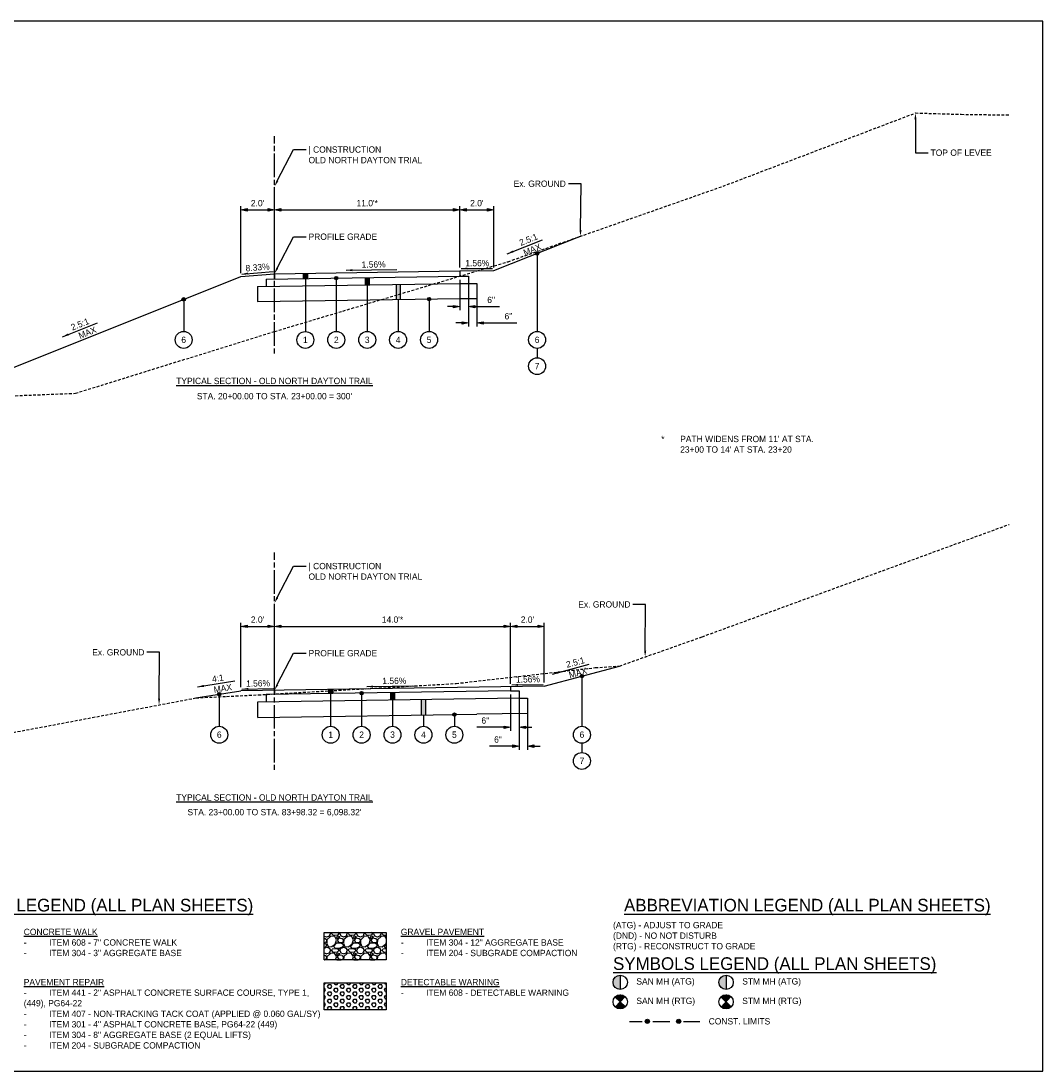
# Model space of a CAD drawing. Header units: feet. Extents: x 19045 to 19260, y 13883 to 14091.
# Tile 8 of 9: x 19076 to 19136, y 14029 to 14091. Entities that reach past the tile are written whole.
import ezdxf
from ezdxf import colors
from ezdxf.entities.mleader import LeaderData, LeaderLine
from ezdxf.enums import TextEntityAlignment as Align
from ezdxf.math import Vec2, Vec3

# ---------------------------------------------------------------- set-up
doc = ezdxf.new("R2010")
doc.units = ezdxf.units.FT
doc.header["$MEASUREMENT"] = 0
for name, pattern in [('CL', [2, 0.3, -0.15, 1.4, -0.15]), ('cl5', [25, 1.25, -1.25, 20, -1.25, 1.25]), ('constlimit', [0]), ('OhDOT_USTN3', [0.22, 0.165, -0.055]), ('san', [0])]:
    doc.linetypes.add(name, pattern=pattern)
for name, color, linetype in [('CM_P_Sidewalk', 254, 'Continuous'), ('DR_P_Cells', 151, 'Continuous'), ('PV_P_Text', 10, 'Continuous'), ('PV_X_EOP', 7, 'OhDOT_USTN3'), ('RW_P_Const_Limits', 120, 'constlimit'), ('RW_X_CL_5', 6, 'cl5'), ('RW_X_Right_of_Way', 7, 'ROWEX-COEC'), ('SC_Shading2', 9, 'Continuous'), ('UT_P_Sanitary', 95, 'san')]:
    doc.layers.add(name, color=color, linetype=linetype)
doc.styles.add('Slanted-Normal', font='font31.shx', dxfattribs={"height": 0.125})
doc.styles.get("Standard").update_dxf_attribs({"font": 'font31.shx'})
doc.styles.add('Straight-Normal', font='font30.shx', dxfattribs={"height": 0.14})
doc.linetypes.add('ROWEX-COEC', pattern='A,0.75,-0.05,["Ex R/W",Straight-Normal,S=1,R=0,X=0,Y=-0.06],-0.7,0.75,-0.3,0.75,-0.3,0.75,-0.3,0.75,-0.3', length=5.7)
doc.dimstyles.new('Dec-1  Slanted', dxfattribs={"dimtxt": 0.125, "dimasz": 0.125, "dimexe": 0.07, "dimexo": 0.07, "dimgap": 0.07, "dimtad": 1, "dimdec": 1, "dimzin": 3, "dimdsep": 46, "dimtxsty": 'Slanted-Normal', "dimblk": 'Dim1', "dimcen": 0, "dimclrd": 95, "dimclre": 95, "dimclrt": 7, "dimadec": 1, "dimazin": 3, "dimtfac": 1, "dimtdec": 1, "dimtix": 1, "dimtofl": 0, "dimtmove": 1, "dimatfit": 3, "dimldrblk": 'Dim1', "dimfxl": 1, "dimtolj": 1, "dimtzin": 0, "dimlwd": -1, "dimlwe": -1, "dimarcsym": 0})

# ---------------------------------------------------------------- blocks, each defined once
blk = doc.blocks.new('Dim1')
h = blk.add_hatch(color=4)
h.dxf.hatch_style = 1
h.paths.add_polyline_path([(0, 0), (-1, -0.2), (-1, 0.2)])
at = {"color": 4}
blk.add_lwpolyline([(0, 0), (-1, -0.2), (-1, 0.2), (0, 0)], dxfattribs=at)
blk = doc.blocks.new('*D925')
at = {"layer": 'Defpoints', "color": 0, "transparency": 16777216}
for p in [(19090.692, 14079.914), (19101.692, 14079.914), (19101.692, 14076.292)]:
    blk.add_point(p, dxfattribs=at)
at = {"layer": 'PV_P_Text', "color": 95, "linetype": 'Continuous', "transparency": 16777216}
for p, q in [((19091.067, 14079.914), (19101.317, 14079.914)), ((19101.692, 14076.502), (19101.692, 14080.124))]:
    blk.add_line(p, q, dxfattribs=at)
at = {"layer": 'PV_P_Text', "color": 95, "transparency": 16777216, "xscale": 0.375, "yscale": 0.375, "zscale": 0.375, "rotation": 180}
blk.add_blockref('Dim1', (19090.692, 14079.914), dxfattribs=at)
at = {"layer": 'PV_P_Text', "color": 95, "transparency": 16777216, "xscale": 0.375, "yscale": 0.375, "zscale": 0.375}
blk.add_blockref('Dim1', (19101.692, 14079.914), dxfattribs=at)
at = {"layer": 'PV_P_Text', "color": 7, "transparency": 16777216, "insert": (19096.192, 14080.311), "char_height": 0.375, "attachment_point": 5, "style": 'Slanted-Normal'}
blk.add_mtext("\\A1;11.0'*", dxfattribs=at)
blk = doc.blocks.new('*D926')
at = {"layer": 'Defpoints', "color": 0, "transparency": 16777216}
for p in [(19101.692, 14079.914), (19103.692, 14079.914), (19103.692, 14076.292)]:
    blk.add_point(p, dxfattribs=at)
at = {"layer": 'PV_P_Text', "color": 95, "linetype": 'Continuous', "transparency": 16777216}
for p, q in [((19102.067, 14079.914), (19103.317, 14079.914)), ((19103.692, 14076.502), (19103.692, 14080.124))]:
    blk.add_line(p, q, dxfattribs=at)
at = {"layer": 'PV_P_Text', "color": 95, "transparency": 16777216, "xscale": 0.375, "yscale": 0.375, "zscale": 0.375, "rotation": 180}
blk.add_blockref('Dim1', (19101.692, 14079.914), dxfattribs=at)
at = {"layer": 'PV_P_Text', "color": 95, "transparency": 16777216, "xscale": 0.375, "yscale": 0.375, "zscale": 0.375}
blk.add_blockref('Dim1', (19103.692, 14079.914), dxfattribs=at)
at = {"layer": 'PV_P_Text', "color": 7, "transparency": 16777216, "insert": (19102.692, 14080.311), "char_height": 0.375, "attachment_point": 5, "style": 'Slanted-Normal'}
blk.add_mtext("\\A1;2.0'", dxfattribs=at)
blk = doc.blocks.new('*D927')
at = {"layer": 'Defpoints', "color": 0, "transparency": 16777216}
for p in [(19090.692, 14079.914), (19090.692, 14076.127), (19088.692, 14075.96)]:
    blk.add_point(p, dxfattribs=at)
at = {"layer": 'PV_P_Text', "color": 95, "linetype": 'Continuous', "transparency": 16777216}
for p, q in [((19088.692, 14076.17), (19088.692, 14080.124)), ((19089.067, 14079.914), (19090.317, 14079.914)), ((19090.692, 14076.337), (19090.692, 14080.124))]:
    blk.add_line(p, q, dxfattribs=at)
at = {"layer": 'PV_P_Text', "color": 95, "transparency": 16777216, "xscale": 0.375, "yscale": 0.375, "zscale": 0.375, "rotation": 180}
blk.add_blockref('Dim1', (19088.692, 14079.914), dxfattribs=at)
at = {"layer": 'PV_P_Text', "color": 95, "transparency": 16777216, "xscale": 0.375, "yscale": 0.375, "zscale": 0.375}
blk.add_blockref('Dim1', (19090.692, 14079.914), dxfattribs=at)
at = {"layer": 'PV_P_Text', "color": 7, "transparency": 16777216, "insert": (19089.692, 14080.311), "char_height": 0.375, "attachment_point": 5, "style": 'Slanted-Normal'}
blk.add_mtext("\\A1;2.0'", dxfattribs=at)
blk = doc.blocks.new('*D929')
at = {"layer": 'Defpoints', "color": 0, "transparency": 16777216}
for p in [(19090.692, 14055.22), (19104.692, 14055.22), (19104.692, 14051.598)]:
    blk.add_point(p, dxfattribs=at)
at = {"layer": 'PV_P_Text', "color": 95, "linetype": 'Continuous', "transparency": 16777216}
for p, q in [((19104.692, 14051.808), (19104.692, 14055.43)), ((19091.067, 14055.22), (19104.317, 14055.22))]:
    blk.add_line(p, q, dxfattribs=at)
at = {"layer": 'PV_P_Text', "color": 95, "transparency": 16777216, "xscale": 0.375, "yscale": 0.375, "zscale": 0.375, "rotation": 180}
blk.add_blockref('Dim1', (19090.692, 14055.22), dxfattribs=at)
at = {"layer": 'PV_P_Text', "color": 95, "transparency": 16777216, "xscale": 0.375, "yscale": 0.375, "zscale": 0.375}
blk.add_blockref('Dim1', (19104.692, 14055.22), dxfattribs=at)
at = {"layer": 'PV_P_Text', "color": 7, "transparency": 16777216, "insert": (19097.692, 14055.618), "char_height": 0.375, "attachment_point": 5, "style": 'Slanted-Normal'}
blk.add_mtext("\\A1;14.0'*", dxfattribs=at)
blk = doc.blocks.new('*D930')
at = {"layer": 'Defpoints', "color": 0, "transparency": 16777216}
for p in [(19104.692, 14055.22), (19106.692, 14055.22), (19106.692, 14051.673)]:
    blk.add_point(p, dxfattribs=at)
at = {"layer": 'PV_P_Text', "color": 95, "linetype": 'Continuous', "transparency": 16777216}
for p, q in [((19106.692, 14051.883), (19106.692, 14055.43)), ((19105.067, 14055.22), (19106.317, 14055.22))]:
    blk.add_line(p, q, dxfattribs=at)
at = {"layer": 'PV_P_Text', "color": 95, "transparency": 16777216, "xscale": 0.375, "yscale": 0.375, "zscale": 0.375, "rotation": 180}
blk.add_blockref('Dim1', (19104.692, 14055.22), dxfattribs=at)
at = {"layer": 'PV_P_Text', "color": 95, "transparency": 16777216, "xscale": 0.375, "yscale": 0.375, "zscale": 0.375}
blk.add_blockref('Dim1', (19106.692, 14055.22), dxfattribs=at)
at = {"layer": 'PV_P_Text', "color": 7, "transparency": 16777216, "insert": (19105.692, 14055.618), "char_height": 0.375, "attachment_point": 5, "style": 'Slanted-Normal'}
blk.add_mtext("\\A1;2.0'", dxfattribs=at)
blk = doc.blocks.new('*D931')
at = {"layer": 'Defpoints', "color": 0, "transparency": 16777216}
for p in [(19090.692, 14055.22), (19088.692, 14051.403), (19090.692, 14051.433)]:
    blk.add_point(p, dxfattribs=at)
at = {"layer": 'PV_P_Text', "color": 95, "linetype": 'Continuous', "transparency": 16777216}
for p, q in [((19088.692, 14051.613), (19088.692, 14055.43)), ((19090.692, 14051.643), (19090.692, 14055.43)), ((19089.067, 14055.22), (19090.317, 14055.22))]:
    blk.add_line(p, q, dxfattribs=at)
at = {"layer": 'PV_P_Text', "color": 95, "transparency": 16777216, "xscale": 0.375, "yscale": 0.375, "zscale": 0.375, "rotation": 180}
blk.add_blockref('Dim1', (19088.692, 14055.22), dxfattribs=at)
at = {"layer": 'PV_P_Text', "color": 95, "transparency": 16777216, "xscale": 0.375, "yscale": 0.375, "zscale": 0.375}
blk.add_blockref('Dim1', (19090.692, 14055.22), dxfattribs=at)
at = {"layer": 'PV_P_Text', "color": 7, "transparency": 16777216, "insert": (19089.692, 14055.618), "char_height": 0.375, "attachment_point": 5, "style": 'Slanted-Normal'}
blk.add_mtext("\\A1;2.0'", dxfattribs=at)
blk = doc.blocks.new('*D933')
at = {"layer": 'Defpoints', "color": 0, "transparency": 16777216}
for p in [(19104.692, 14051.393), (19105.192, 14051.401), (19105.192, 14049.237)]:
    blk.add_point(p, dxfattribs=at)
at = {"layer": 'PV_P_Text', "color": 95, "linetype": 'Continuous', "transparency": 16777216}
for p, q in [((19104.692, 14051.183), (19104.692, 14049.027)), ((19105.192, 14051.191), (19105.192, 14049.027)), ((19104.317, 14049.237), (19102.695, 14049.237)), ((19105.567, 14049.237), (19105.942, 14049.237))]:
    blk.add_line(p, q, dxfattribs=at)
at = {"layer": 'PV_P_Text', "color": 95, "transparency": 16777216, "xscale": 0.375, "yscale": 0.375, "zscale": 0.375}
blk.add_blockref('Dim1', (19104.692, 14049.237), dxfattribs=at)
at = {"layer": 'PV_P_Text', "color": 95, "transparency": 16777216, "xscale": 0.375, "yscale": 0.375, "zscale": 0.375, "rotation": 180}
blk.add_blockref('Dim1', (19105.192, 14049.237), dxfattribs=at)
at = {"layer": 'PV_P_Text', "color": 7, "transparency": 16777216, "insert": (19103.192, 14049.635), "char_height": 0.375, "attachment_point": 5, "style": 'Slanted-Normal'}
blk.add_mtext('\\A1;6"', dxfattribs=at)
blk = doc.blocks.new('*D932')
at = {"layer": 'Defpoints', "color": 0, "transparency": 16777216}
for p in [(19105.192, 14050.505), (19105.692, 14050.513), (19105.692, 14048.113)]:
    blk.add_point(p, dxfattribs=at)
at = {"layer": 'PV_P_Text', "color": 95, "linetype": 'Continuous', "transparency": 16777216}
for p, q in [((19105.192, 14050.295), (19105.192, 14047.903)), ((19105.692, 14050.303), (19105.692, 14047.903)), ((19104.817, 14048.113), (19103.448, 14048.113)), ((19106.067, 14048.113), (19106.442, 14048.113))]:
    blk.add_line(p, q, dxfattribs=at)
at = {"layer": 'PV_P_Text', "color": 95, "transparency": 16777216, "xscale": 0.375, "yscale": 0.375, "zscale": 0.375}
blk.add_blockref('Dim1', (19105.192, 14048.113), dxfattribs=at)
at = {"layer": 'PV_P_Text', "color": 95, "transparency": 16777216, "xscale": 0.375, "yscale": 0.375, "zscale": 0.375, "rotation": 180}
blk.add_blockref('Dim1', (19105.692, 14048.113), dxfattribs=at)
at = {"layer": 'PV_P_Text', "color": 7, "transparency": 16777216, "insert": (19103.945, 14048.51), "char_height": 0.375, "attachment_point": 5, "style": 'Slanted-Normal'}
blk.add_mtext('\\A1;6"', dxfattribs=at)
blk = doc.blocks.new('*D935')
at = {"layer": 'Defpoints', "color": 0, "transparency": 16777216}
for p in [(19101.692, 14075.98), (19102.192, 14075.987), (19102.192, 14074.176)]:
    blk.add_point(p, dxfattribs=at)
at = {"layer": 'PV_P_Text', "color": 95, "linetype": 'Continuous', "transparency": 16777216}
for p, q in [((19101.692, 14075.77), (19101.692, 14073.966)), ((19102.192, 14075.777), (19102.192, 14073.966)), ((19101.317, 14074.176), (19100.942, 14074.176)), ((19102.567, 14074.176), (19104.034, 14074.176))]:
    blk.add_line(p, q, dxfattribs=at)
at = {"layer": 'PV_P_Text', "color": 95, "transparency": 16777216, "xscale": 0.375, "yscale": 0.375, "zscale": 0.375}
blk.add_blockref('Dim1', (19101.692, 14074.176), dxfattribs=at)
at = {"layer": 'PV_P_Text', "color": 95, "transparency": 16777216, "xscale": 0.375, "yscale": 0.375, "zscale": 0.375, "rotation": 180}
blk.add_blockref('Dim1', (19102.192, 14074.176), dxfattribs=at)
at = {"layer": 'PV_P_Text', "color": 7, "transparency": 16777216, "insert": (19103.537, 14074.573), "char_height": 0.375, "attachment_point": 5, "style": 'Slanted-Normal'}
blk.add_mtext('\\A1;6"', dxfattribs=at)
blk = doc.blocks.new('*D934')
at = {"layer": 'Defpoints', "color": 0, "transparency": 16777216}
for p in [(19102.192, 14075.54), (19102.692, 14075.147), (19102.692, 14073.208)]:
    blk.add_point(p, dxfattribs=at)
at = {"layer": 'PV_P_Text', "color": 95, "linetype": 'Continuous', "transparency": 16777216}
for p, q in [((19102.192, 14075.33), (19102.192, 14072.998)), ((19102.692, 14074.937), (19102.692, 14072.998)), ((19101.817, 14073.208), (19101.442, 14073.208)), ((19103.067, 14073.208), (19105.059, 14073.208))]:
    blk.add_line(p, q, dxfattribs=at)
at = {"layer": 'PV_P_Text', "color": 95, "transparency": 16777216, "xscale": 0.375, "yscale": 0.375, "zscale": 0.375}
blk.add_blockref('Dim1', (19102.192, 14073.208), dxfattribs=at)
at = {"layer": 'PV_P_Text', "color": 95, "transparency": 16777216, "xscale": 0.375, "yscale": 0.375, "zscale": 0.375, "rotation": 180}
blk.add_blockref('Dim1', (19102.692, 14073.208), dxfattribs=at)
at = {"layer": 'PV_P_Text', "color": 7, "transparency": 16777216, "insert": (19104.562, 14073.606), "char_height": 0.375, "attachment_point": 5, "style": 'Slanted-Normal'}
blk.add_mtext('\\A1;6"', dxfattribs=at)

msp = doc.modelspace()

# ---------------------------------------------------------------- hatches: boundary and pattern name
at = {"layer": 'DR_P_Cells'}
h = msp.add_hatch(color=1, dxfattribs=at)
h.dxf.hatch_style = 1
h.paths.add_polyline_path([(19117.468, 14034.543, 0.414214), (19117.043, 14034.118, 0.414214), (19117.468, 14033.694)])
h = msp.add_hatch(color=1, dxfattribs=at)
h.dxf.hatch_style = 1
edge = h.paths.add_edge_path()
edge.add_arc((19117.468, 14032.961), 0.424, 47.03313, 137.03313)
edge.add_line((19117.157, 14033.25), (19117.468, 14032.961))
edge.add_line((19117.468, 14032.961), (19117.757, 14033.272))
h = msp.add_hatch(color=1, dxfattribs=at)
h.dxf.hatch_style = 1
edge = h.paths.add_edge_path()
edge.add_line((19117.778, 14032.672), (19117.468, 14032.961))
edge.add_line((19117.468, 14032.961), (19117.178, 14032.651))
edge.add_arc((19117.468, 14032.961), 0.424, 227.03313, 317.03313)
at = {"layer": 'PV_P_Text'}
h = msp.add_hatch(color=256, dxfattribs=at)
h.dxf.hatch_style = 1
edge = h.paths.add_edge_path()
edge.add_arc((19112.799, 14031.804), 0.125, 0, 360)
h = msp.add_hatch(color=256, dxfattribs=at)
h.dxf.hatch_style = 1
edge = h.paths.add_edge_path()
edge.add_arc((19114.656, 14031.804), 0.125, 0, 360)
at = {"layer": 'RW_X_Right_of_Way'}
h = msp.add_hatch(color=256, dxfattribs=at)
h.dxf.hatch_style = 1
edge = h.paths.add_edge_path()
edge.add_arc((19106.263, 14077.32), 0.1, 0, 360)
h = msp.add_hatch(color=256, dxfattribs=at)
h.dxf.hatch_style = 1
h.paths.add_polyline_path([(19092.4, 14076.152), (19092.65, 14076.156), (19092.65, 14075.844), (19092.4, 14075.84)])
h = msp.add_hatch(color=256, dxfattribs=at)
h.dxf.hatch_style = 1
edge = h.paths.add_edge_path()
edge.add_arc((19094.359, 14075.87), 0.1, 0, 360)
h = msp.add_hatch(color=256, dxfattribs=at)
h.dxf.hatch_style = 1
h.paths.add_polyline_path([(19096.067, 14075.895), (19096.317, 14075.899), (19096.317, 14075.459), (19096.067, 14075.455)])
h = msp.add_hatch(color=256, dxfattribs=at)
h.dxf.hatch_style = 1
h.paths.add_polyline_path([(19097.9, 14075.483), (19098.15, 14075.487), (19098.15, 14074.607), (19097.9, 14074.603)])
h = msp.add_hatch(color=256, dxfattribs=at)
h.dxf.hatch_style = 1
edge = h.paths.add_edge_path()
edge.add_arc((19099.858, 14074.626), 0.1, 0, 360)
h = msp.add_hatch(color=256, dxfattribs=at)
h.dxf.hatch_style = 1
edge = h.paths.add_edge_path()
edge.add_arc((19085.311, 14074.608), 0.1, 0, 360)
h = msp.add_hatch(color=256, dxfattribs=at)
h.dxf.hatch_style = 1
edge = h.paths.add_edge_path()
edge.add_arc((19108.92, 14052.271), 0.1, 0, 360)
h = msp.add_hatch(color=256, dxfattribs=at)
h.dxf.hatch_style = 1
edge = h.paths.add_edge_path()
edge.add_arc((19087.421, 14051.201), 0.1, 0, 360)
h = msp.add_hatch(color=256, dxfattribs=at)
h.dxf.hatch_style = 1
h.paths.add_polyline_path([(19093.9, 14051.481), (19094.15, 14051.481), (19094.15, 14051.235), (19093.9, 14051.231)])
h = msp.add_hatch(color=256, dxfattribs=at)
h.dxf.hatch_style = 1
edge = h.paths.add_edge_path()
edge.add_arc((19095.859, 14051.261), 0.1, 0, 360)
h = msp.add_hatch(color=256, dxfattribs=at)
h.dxf.hatch_style = 1
h.paths.add_polyline_path([(19097.567, 14051.286), (19097.817, 14051.29), (19097.817, 14050.85), (19097.567, 14050.846)])
h = msp.add_hatch(color=256, dxfattribs=at)
h.dxf.hatch_style = 1
h.paths.add_polyline_path([(19099.4, 14050.874), (19099.65, 14050.877), (19099.65, 14049.967), (19099.4, 14049.963)])
h = msp.add_hatch(color=256, dxfattribs=at)
h.dxf.hatch_style = 1
edge = h.paths.add_edge_path()
edge.add_arc((19101.358, 14049.993), 0.1, 0, 360)
at = {"layer": 'SC_Shading2'}
h = msp.add_hatch(dxfattribs=at)
h.set_pattern_fill('GRAVEL', color=256)
h.set_pattern_definition([(228.0127875, (1.503806, 1), (-8, -9), [0.134536, -13.319088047]), (184.96974073, (1.413806, 0.9), (12, 1), [0.230868, -22.85592476]), (132.51044708, (1.183806, 0.88), (10, -11), [0.162788, -16.116032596]), (267.273689, (0.793806, 0.63), (1, 20), [0.210238, -20.81355804]), (292.83365418, (0.783806, 0.42), (-5, 12), [0.206155, -20.40937313]), (357.273689, (0.863806, 0.23), (-20, 1), [0.210238, -20.81355804]), (37.69424047, (1.073806, 0.22), (-13, -10), [0.278029, -27.52484855]), (72.25532837, (1.293806, 0.39), (7, 22), [0.262488, -25.986321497]), (121.42956562, (1.373806, 0.64), (-8, 13), [0.21095, -20.88407311]), (175.2363583, (1.26381, 0.82), (11, -1), [0.240832, -11.80076258]), (222.3974378, (1.023806, 0.84), (-12, -11), [0.311448, -30.833375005]), (138.81407483, (1.78381, 0.62), (-7, 6), [0.106301, -10.523844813]), (171.4692344, (1.703806, 0.69), (13, -2), [0.202237, -20.021511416]), (225, (1.5038, 0.72), (-1e-16, -1), [0.141421, -1.272792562]), (203.1985905, (1.4338, 0.84), (5, 2), [0.076158, -7.539615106]), (291.8014095, (1.3638, 0.81), (-1, 3), [0.107703, -5.277461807]), (30.9637565, (1.4038, 0.71), (3, 2), [0.174929, -5.656022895]), (161.5650512, (1.5538, 0.8), (2, -1), [0.126491, -3.03578666]), (16.38954033, (0.783806, 0.81), (10, 3), [0.1772, -17.542845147]), (70.34617594, (0.953806, 0.86), (-4, -11), [0.148661, -14.717407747]), (293.1985905, (1.5538, 1), (-2, 5), [0.152315, -7.463458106]), (343.61045967, (1.613806, 0.86), (-10, 3), [0.1772, -17.542845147]), (339.4439548, (0.78381, 0.19), (-5, 2), [0.17088, -8.373123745]), (294.77514057, (0.943806, 0.13), (-5, 11), [0.143178, -14.174643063]), (66.8014095, (1.5638, 0), (2, 5), [0.152315, -7.463458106]), (17.35402464, (1.623806, 0.14), (-13, -4), [0.167631, -16.595423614]), (69.4439548, (1.07381, 0), (-2, -5), [0.08544, -8.458563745]), (101.3099325, (1.5038, 0), (-1, 4), [0.05099, -5.048029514]), (165.9637565, (1.4938, 0.05), (3, -1), [0.206155, -3.916950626]), (186.00900596, (1.293806, 0.1), (10, 1), [0.19105, -18.913923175]), (303.6900675, (1.4038, 0.62), (-1, 2), [0.144222, -3.461329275]), (353.15722659, (1.483806, 0.5), (17, -2), [0.251794, -24.927562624]), (60.9453959, (1.73381, 0.47), (-4, -7), [0.102956, -10.19267414]), (90, (1.7838, 0.56), (-1, 1), [0.06, -0.94]), (120.25643716, (1.273806, 0.13), (4, -7), [0.138924, -13.75351999]), (48.0127875, (1.203806, 0.25), (8, 9), [0.269072, -13.184552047]), (0, (1.3838, 0.45), (1, 1), [0.26, -0.74]), (325.30484647, (1.643806, 0.45), (10, -7), [0.158114, -15.6532743]), (254.0546041, (1.7738, 0.36), (-1, -4), [0.145602, -7.13450789]), (207.64597536, (1.733806, 0.22), (-19, -10), [0.237065, -23.469474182]), (175.42607874, (1.523806, 0.11), (-13, 1), [0.250799, -24.82907341])])
h.paths.add_polyline_path([(19093.642, 14037.063), (19097.322, 14037.063), (19097.322, 14035.455), (19093.642, 14035.455)])
h = msp.add_hatch(dxfattribs=at)
h.set_pattern_fill('HEX', color=256)
h.set_pattern_definition([(0, (0.7838, 9.13932), (0, 0.216506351), [0.125, -0.25]), (120, (0.7838, 9.13932), (-0.1875, -0.1082531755), [0.125, -0.25]), (60, (0.9088, 9.13932), (-0.1875, 0.1082531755), [0.125, -0.25])])
h.paths.add_polyline_path([(19093.642, 14034.085), (19097.322, 14034.085), (19097.322, 14032.478), (19093.642, 14032.478)])
at = {"layer": 'UT_P_Sanitary'}
h = msp.add_hatch(color=3, dxfattribs=at)
h.dxf.hatch_style = 1
h.paths.add_polyline_path([(19111.19, 14034.543, 0.414214), (19110.765, 14034.118, 0.414214), (19111.19, 14033.694)])
h = msp.add_hatch(color=3, dxfattribs=at)
h.dxf.hatch_style = 1
edge = h.paths.add_edge_path()
edge.add_arc((19111.19, 14032.961), 0.424, 47.03313, 137.03313)
edge.add_line((19110.879, 14033.25), (19111.19, 14032.961))
edge.add_line((19111.19, 14032.961), (19111.479, 14033.272))
h = msp.add_hatch(color=3, dxfattribs=at)
h.dxf.hatch_style = 1
edge = h.paths.add_edge_path()
edge.add_line((19111.5, 14032.672), (19111.19, 14032.961))
edge.add_line((19111.19, 14032.961), (19110.9, 14032.651))
edge.add_arc((19111.19, 14032.961), 0.424, 227.03313, 317.03313)

# ---------------------------------------------------------------- linework, layer by layer
at = {"layer": 'CM_P_Sidewalk', "flags": 128}
for points in [[(19111.19, 14034.543), (19111.19, 14033.694)], [(19117.468, 14034.543), (19117.468, 14033.694)], [(19111.479, 14033.272), (19110.9, 14032.651)], [(19111.19, 14033.386), (19111.19, 14032.537)], [(19117.757, 14033.272), (19117.178, 14032.651)], [(19117.468, 14033.386), (19117.468, 14032.537)]]:
    msp.add_lwpolyline(points, dxfattribs=at)
at = {"layer": 'CM_P_Sidewalk'}
for points in [[(19111.5, 14032.672), (19110.879, 14033.25)], [(19117.778, 14032.672), (19117.157, 14033.25)]]:
    msp.add_lwpolyline(points, dxfattribs=at)
for centre in [(19111.19, 14034.118), (19117.468, 14034.118), (19111.19, 14032.961), (19117.468, 14032.961)]:
    msp.add_circle(centre, 0.424, dxfattribs=at)
at = {"layer": 'PV_P_Text', "linetype": 'ByBlock', "lineweight": -2}
for p, q in [((19104.491, 14077.307), (19106.581, 14078.143)), ((19088.762, 14076.109), (19090.622, 14076.264)), ((19094.939, 14076.333), (19097.94, 14076.378)), ((19101.758, 14076.435), (19103.626, 14076.435)), ((19078.121, 14072.384), (19080.211, 14073.22)), ((19107.181, 14052.395), (19109.355, 14052.979)), ((19086.129, 14051.629), (19088.353, 14051.982)), ((19104.765, 14051.746), (19106.632, 14051.774)), ((19088.765, 14051.506), (19090.632, 14051.534)), ((19096.167, 14051.647), (19099.167, 14051.692))]:
    msp.add_line(p, q, dxfattribs=at)
at = {"layer": 'PV_P_Text', "linetype": 'CL'}
for points in [[(19090.692, 14071.4), (19090.692, 14084.287)], [(19090.692, 14046.706), (19090.692, 14059.593)]]:
    msp.add_lwpolyline(points, dxfattribs=at)
at = {"layer": 'PV_P_Text', "flags": 128}
for points in [[(19070.563, 14068.708), (19088.692, 14075.96), (19090.692, 14076.127), (19101.692, 14076.292), (19103.692, 14076.323), (19108.834, 14078.348)], [(19090.692, 14076.127), (19090.692, 14075.815)], [(19089.692, 14075.36), (19089.692, 14074.48)], [(19090.192, 14075.807), (19090.192, 14075.367)], [(19106.692, 14051.673), (19111.147, 14052.87)], [(19086.041, 14050.982), (19088.692, 14051.403)]]:
    msp.add_lwpolyline(points, dxfattribs=at)
at = {"layer": 'PV_P_Text'}
for points in [[(19106.263, 14077.32), (19106.263, 14072.705)], [(19090.192, 14075.807), (19101.686, 14075.98)], [(19092.4, 14076.152), (19092.4, 14075.84)], [(19092.65, 14076.156), (19092.65, 14075.844)], [(19101.692, 14076.292), (19101.692, 14075.98), (19102.192, 14075.98), (19102.192, 14075.54), (19102.692, 14075.54), (19102.692, 14074.66)], [(19089.692, 14075.36), (19101.689, 14075.54), (19102.192, 14075.54)], [(19092.525, 14075.842), (19092.525, 14072.703)], [(19094.359, 14075.87), (19094.359, 14072.705)], [(19096.067, 14075.895), (19096.067, 14075.455)], [(19096.192, 14075.457), (19096.192, 14072.705)], [(19096.317, 14075.899), (19096.317, 14075.459)], [(19097.9, 14075.483), (19097.9, 14074.603)], [(19098.15, 14075.487), (19098.15, 14074.607)], [(19099.858, 14074.726), (19099.858, 14072.705)], [(19085.311, 14074.608), (19085.311, 14072.705)], [(19089.692, 14074.48), (19101.696, 14074.66), (19102.692, 14074.66)], [(19098.025, 14074.605), (19098.025, 14072.705)], [(19106.263, 14071.7), (19106.263, 14071.148)], [(19108.92, 14052.271), (19108.92, 14049.298)], [(19087.421, 14051.201), (19087.421, 14049.298)], [(19106.692, 14051.673), (19088.692, 14051.403)], [(19104.692, 14051.393), (19090.192, 14051.176)], [(19090.192, 14051.176), (19090.192, 14050.736)], [(19090.692, 14051.433), (19090.692, 14051.183)], [(19093.9, 14051.481), (19093.9, 14051.231)], [(19094.025, 14051.233), (19094.025, 14049.298)], [(19094.15, 14051.485), (19094.15, 14051.235)], [(19095.859, 14051.261), (19095.859, 14049.298)], [(19097.567, 14051.286), (19097.567, 14050.846)], [(19097.817, 14051.29), (19097.817, 14050.85)], [(19104.692, 14051.643), (19104.692, 14051.393), (19105.192, 14051.401), (19105.192, 14050.961), (19105.692, 14050.968), (19105.699, 14050.058)], [(19105.192, 14050.961), (19089.692, 14050.728)], [(19089.692, 14050.728), (19089.692, 14049.818)], [(19097.692, 14050.848), (19097.692, 14049.298)], [(19099.4, 14050.874), (19099.4, 14049.963)], [(19099.65, 14050.877), (19099.65, 14049.967)], [(19089.699, 14049.818), (19102.699, 14050.013)], [(19099.525, 14049.965), (19099.525, 14049.298)], [(19101.358, 14049.993), (19101.358, 14049.298)], [(19105.699, 14050.058), (19102.699, 14050.013)], [(19108.92, 14048.294), (19108.92, 14047.742)]]:
    msp.add_lwpolyline(points, dxfattribs=at)
for points in [[(19093.642, 14037.063), (19097.322, 14037.063), (19097.322, 14035.455), (19093.642, 14035.455)], [(19093.642, 14034.085), (19097.322, 14034.085), (19097.322, 14032.478), (19093.642, 14032.478)]]:
    msp.add_lwpolyline(points, close=True, dxfattribs=at)
for centre, radius in [((19106.263, 14077.32), 0.1), ((19094.359, 14075.87), 0.1), ((19099.858, 14074.626), 0.1), ((19085.311, 14074.608), 0.1), ((19085.311, 14072.203), 0.502), ((19092.525, 14072.2), 0.502), ((19094.359, 14072.203), 0.502), ((19096.192, 14072.203), 0.502), ((19098.025, 14072.203), 0.502), ((19099.858, 14072.203), 0.502), ((19106.263, 14072.203), 0.502), ((19106.263, 14070.646), 0.502), ((19108.92, 14052.271), 0.1), ((19087.421, 14051.201), 0.1), ((19095.859, 14051.261), 0.1), ((19101.358, 14049.993), 0.1), ((19087.421, 14048.796), 0.502), ((19094.025, 14048.796), 0.502), ((19095.859, 14048.796), 0.502), ((19097.692, 14048.796), 0.502), ((19099.525, 14048.796), 0.502), ((19101.358, 14048.796), 0.502), ((19108.92, 14048.796), 0.502), ((19108.92, 14047.24), 0.502), ((19112.799, 14031.804), 0.125), ((19114.656, 14031.804), 0.125)]:
    msp.add_circle(centre, radius, dxfattribs=at)
for points in [[(19104.816, 14077.504), (19104.491, 14077.307), (19104.862, 14077.388)], [(19089.13, 14076.202), (19088.762, 14076.109), (19089.14, 14076.078)], [(19095.313, 14076.401), (19094.939, 14076.333), (19095.315, 14076.276)], [(19102.133, 14076.497), (19101.758, 14076.435), (19102.133, 14076.372)], [(19078.445, 14072.582), (19078.121, 14072.384), (19078.492, 14072.465)], [(19107.526, 14052.552), (19107.181, 14052.395), (19107.559, 14052.431)], [(19086.49, 14051.749), (19086.129, 14051.629), (19086.509, 14051.626)], [(19096.541, 14051.715), (19096.167, 14051.647), (19096.543, 14051.59)], [(19105.139, 14051.814), (19104.765, 14051.746), (19105.14, 14051.689)], [(19089.139, 14051.574), (19088.765, 14051.506), (19089.14, 14051.449)]]:
    msp.add_solid(points, dxfattribs=at)
at = {"layer": 'PV_X_EOP'}
for points in [[(19047.13, 14066.161), (19051.705, 14067.841), (19058.395, 14068.135), (19065.85, 14068.522), (19070.563, 14068.708), (19078.892, 14069.038), (19090.692, 14072.703), (19102.7, 14076.292), (19104.539, 14076.841), (19117.286, 14081.316), (19128.693, 14085.656), (19131.407, 14085.579), (19134.254, 14085.538)], [(19047.13, 14046.516), (19063.75, 14046.641), (19067.398, 14047.448), (19067.398, 14047.448), (19086.041, 14050.982), (19087.858, 14051.069), (19089.735, 14051.159), (19095.83, 14051.51), (19101.466, 14051.834), (19109.336, 14052.731), (19109.71, 14052.773), (19111.147, 14052.87), (19116.045, 14054.602), (19134.254, 14061.269)]]:
    msp.add_lwpolyline(points, dxfattribs=at)
at = {"layer": 'RW_P_Const_Limits', "linetype": 'constlimit', "flags": 128}
for points in [[(19111.741, 14031.804), (19112.487, 14031.804)], [(19113.119, 14031.804), (19114.131, 14031.804)], [(19114.933, 14031.804), (19115.901, 14031.804)]]:
    msp.add_lwpolyline(points, dxfattribs=at)
at = {"layer": 'RW_X_CL_5', "linetype": 'ByBlock'}
msp.add_lwpolyline([(19045.13, 14091.11), (19045.13, 14028.86), (19136.254, 14028.86), (19136.254, 14091.11)], close=True, dxfattribs=at)

# ---------------------------------------------------------------- texts
at = {"char_height": 0.375, "width": 29.24884, "attachment_point": 5, "style": 'Slanted-Normal'}
for insert in [(19090.692, 14069.768), (19090.692, 14045.074)]:
    msp.add_mtext('{\\LTYPICAL SECTION - OLD NORTH DAYTON TRAIL}', dxfattribs=dict(at, insert=insert))
at = {"layer": 'CM_P_Sidewalk', "char_height": 0.375}
for s, heights, insert, attachment_point in [('(ATG) - ADJUST TO GRADE\\P(DND) - NO NOT DISTURB\\P(RTG) - RECONSTRUCT TO GRADE', [0], (19110.765, 14037.698), 1), ('SAN MH (ATG)', [0], (19112.148, 14034.118), 4), ('STM MH (ATG)', [0], (19118.426, 14034.118), 4), ('SAN MH (RTG)', [0], (19112.148, 14032.961), 4), ('STM MH (RTG)', [0.375], (19118.426, 14032.961), 4), ('CONST. LIMITS', [0], (19116.435, 14031.804), 4)]:
    msp.add_mtext_dynamic_manual_height_columns(s, width=13.5491, gutter_width=42, heights=heights, dxfattribs=dict(at, insert=insert, attachment_point=attachment_point))
at = {"layer": 'PV_P_Text', "style": 'Slanted-Normal'}
for s, rotation, p in [('2.5:1', 21.80141, (19105.302, 14077.773)), ('MAX', 21.80141, (19105.539, 14077.181)), ('1.56%', 0.85937, (19095.863, 14076.479)), ('2.5:1', 21.80141, (19078.714, 14072.751)), ('MAX', 21.80141, (19079.168, 14072.258)), ('2.5:1', 15.03717, (19108.041, 14052.762)), ('4:1', 9.01761, (19087.023, 14051.904)), ('MAX', 15.03717, (19108.206, 14052.146)), ('MAX', 9.01761, (19087.123, 14051.274)), ('1.56%', 0.85937, (19097.09, 14051.793))]:
    msp.add_text(s, height=0.375, rotation=rotation, dxfattribs=at).set_placement(p)
for s, rotation, p in [('8.33%', 4.76345, (19089.692, 14076.509)), ('1.56%%%', 360, (19102.719, 14076.756)), ('1.56%', 0.85937, (19089.72, 14051.842)), ('1.56%', 0.85937, (19105.72, 14052.082))]:
    msp.add_text(s, height=0.375, rotation=rotation, dxfattribs=at).set_placement(p, align=Align.MIDDLE_CENTER)
for s, width, gutter_width, insert, char_height, attachment_point in [('6', 32.48137, 50.942, (19085.311, 14072.205), 0.375, 5), ('1', 32.48137, 50.942, (19092.525, 14072.203), 0.375, 5), ('2', 32.48137, 50.942, (19094.359, 14072.205), 0.375, 5), ('3', 32.48137, 50.942, (19096.192, 14072.205), 0.375, 5), ('4', 32.48137, 50.942, (19098.025, 14072.205), 0.375, 5), ('5', 32.48137, 50.942, (19099.858, 14072.205), 0.375, 5), ('6', 32.48137, 50.942, (19106.263, 14072.205), 0.375, 5), ('7', 32.48137, 50.942, (19106.263, 14070.648), 0.375, 5), ("\\pxi-3,l5,t5;*^IPATH WIDENS FROM 11' AT STA. 23+00 TO 14' AT STA. 23+20", 10.99756, 50.942, (19112.871, 14066.016), 0.375, 4), ('6', 32.48137, 50.942, (19087.421, 14048.798), 0.375, 5), ('1', 32.48137, 50.942, (19094.025, 14048.798), 0.375, 5), ('2', 32.48137, 50.942, (19095.859, 14048.798), 0.375, 5), ('3', 32.48137, 50.942, (19097.692, 14048.798), 0.375, 5), ('4', 32.48137, 50.942, (19099.525, 14048.798), 0.375, 5), ('5', 32.48137, 50.942, (19101.358, 14048.798), 0.375, 5), ('6', 32.48137, 50.942, (19108.92, 14048.798), 0.375, 5), ('7', 32.48137, 50.942, (19108.92, 14047.242), 0.375, 5), ('{\\LHATCH LEGEND (ALL PLAN SHEETS)}', 32.48137, 50.942, (19080.55, 14038.58), 0.74984, 5), ('{\\LABBREVIATION LEGEND (ALL PLAN SHEETS)}', 24.98468, 42, (19122.282, 14038.58), 0.74984, 5), ('{\\LCONCRETE WALK\\P\\pxi-3,l4,t4;}-^IITEM 608 - 7" CONCRETE WALK{\\L\\P}-^IITEM 304 - 3" AGGREGATE BASE ', 32.48137, 50.942, (19075.831, 14037.294), 0.375, 1), ('{\\LGRAVEL PAVEMENT\\P\\pxi-3,l4,t4;}-^IITEM 304 - 12" AGGREGATE BASE{\\L\\P}-^IITEM 204 - SUBGRADE COMPACTION', 32.48137, 50.942, (19098.185, 14037.294), 0.375, 1), ('{\\LSYMBOLS LEGEND (ALL PLAN SHEETS)}', 20.77058, 42, (19110.765, 14035.114), 0.74984, 4), ('{\\LPAVEMENT REPAIR\\P\\pxi-3,l4,t4;}-^IITEM 441 - 2" ASPHALT CONCRETE SURFACE COURSE, TYPE 1, (449), PG64-22{\\L\\P}-^IITEM 407 - NON-TRACKING TACK COAT (APPLIED @ 0.060 GAL/SY) \\P-^IITEM 301 - 4" ASPHALT CONCRETE BASE, PG64-22 (449)\\P-^IITEM 304 - 8" AGGREGATE BASE (2 EQUAL LIFTS)\\P-^IITEM 204 - SUBGRADE COMPACTION', 17.0904, 50.942, (19075.831, 14034.317), 0.375, 1), ('{\\LDETECTABLE WARNING\\P\\pxi-3,l4,t4;}-^IITEM 608 - DETECTABLE WARNING', 32.48137, 50.942, (19098.185, 14034.317), 0.375, 1)]:
    msp.add_mtext_dynamic_manual_height_columns(s, width=width, gutter_width=gutter_width, heights=[0], dxfattribs=dict(at, insert=insert, char_height=char_height, attachment_point=attachment_point))
at = {"layer": 'PV_P_Text', "char_height": 0.375, "width": 29.24884, "attachment_point": 5, "style": 'Slanted-Normal'}
for s, insert in [("STA. 20+00.00 TO STA. 23+00.00 = 300'", (19090.692, 14068.867)), ("STA. 23+00.00 TO STA. 83+98.32 = 6,098.32' ", (19090.692, 14044.174))]:
    msp.add_mtext(s, dxfattribs=dict(at, insert=insert))

# ---------------------------------------------------------------- dimensions: what is measured, and where the dimension line sits
at = {"layer": 'PV_P_Text'}
for base, p1, p2, text, picture, middle in [((19090.692, 14079.914), (19088.692, 14075.96), (19090.692, 14076.127), "2.0'", '*D927', (19089.692, 14080.311)), ((19101.692, 14079.914), (19090.692, 14079.914), (19101.692, 14076.292), "11.0'*", '*D925', (19096.192, 14080.311)), ((19103.692, 14079.914), (19101.692, 14079.914), (19103.692, 14076.292), "2.0'", '*D926', (19102.692, 14080.311)), ((19090.692, 14055.22), (19088.692, 14051.403), (19090.692, 14051.433), "2.0'", '*D931', (19089.692, 14055.618)), ((19104.692, 14055.22), (19090.692, 14055.22), (19104.692, 14051.598), "14.0'*", '*D929', (19097.692, 14055.618)), ((19106.692, 14055.22), (19104.692, 14055.22), (19106.692, 14051.673), "2.0'", '*D930', (19105.692, 14055.618))]:
    dim = msp.add_linear_dim(base=base, p1=p1, p2=p2, text=text, dimstyle='Dec-1  Slanted', override={"dimpost": "'"}, dxfattribs=at)
    dim.commit()
    dim.dimension.update_dxf_attribs({"geometry": picture, "text_midpoint": middle})
for base, p1, p2, picture, middle in [((19102.192, 14074.176), (19101.692, 14075.98), (19102.192, 14075.987), '*D935', (19103.537, 14074.176)), ((19102.692, 14073.208), (19102.192, 14075.54), (19102.692, 14075.147), '*D934', (19104.562, 14073.208)), ((19105.192, 14049.237), (19104.692, 14051.393), (19105.192, 14051.401), '*D933', (19103.192, 14049.237)), ((19105.692, 14048.113), (19105.192, 14050.505), (19105.692, 14050.513), '*D932', (19103.945, 14048.113))]:
    dim = msp.add_linear_dim(base=base, p1=p1, p2=p2, text='6"', dimstyle='Dec-1  Slanted', override={"dimpost": "'"}, dxfattribs=at)
    dim.commit()
    dim.dimension.update_dxf_attribs({"geometry": picture, "text_midpoint": middle, "dimtype": 160})

# ---------------------------------------------------------------- leaders
at = {"layer": 'RW_X_Right_of_Way'}
ml = msp.add_multileader_mtext('Standard', dxfattribs=at)
ml.set_content('TOP OF LEVEE ', color=256, style='Slanted-Normal')
ml.set_leader_properties()
ml.build(insert=Vec2(0, 0))
ml.multileader.update_dxf_attribs({"dogleg_length": 0.25, "arrow_head_size": 0.375, "scale": 3})
ctx = ml.context
ctx.base_point, ctx.scale, ctx.char_height, ctx.arrow_head_size, ctx.landing_gap_size, ctx.plane_origin = Vec3(19129.44, 14083.304), 3, 0.375, 0.375, 0.15, Vec3(19133.294, 14080.231)
notes = []
notes.append((ctx, [(0, (1, 1, 0), (19128.69, 14083.304), (1, 0), 0.75, [(0, [(19128.693, 14085.656)], 0, [])])]))
ctx.mtext.insert, ctx.mtext.flow_direction = Vec3(19129.59, 14083.492), 5
ml = msp.add_multileader_mtext('Standard', dxfattribs=at)
ml.set_content('| CONSTRUCTION\\POLD NORTH DAYTON TRIAL ', color=256, style='Slanted-Normal')
ml.set_leader_properties()
ml.build(insert=Vec2(0, 0))
ml.multileader.update_dxf_attribs({"dogleg_length": 0.25, "arrow_head_size": 0.375, "scale": 3})
ctx = ml.context
ctx.base_point, ctx.scale, ctx.char_height, ctx.arrow_head_size, ctx.landing_gap_size, ctx.plane_origin = Vec3(19092.564, 14083.489), 3, 0.375, 0.375, 0.15, Vec3(19090.748, 14081.266)
notes.append((ctx, [(0, (1, 1, 0), (19091.814, 14083.489), (1, 0), 0.75, [(0, [(19090.692, 14081.292)], 0, [])])]))
ctx.mtext.insert, ctx.mtext.width, ctx.mtext.flow_direction = Vec3(19092.714, 14083.677), 7.51565, 5
ml = msp.add_multileader_mtext('Standard', dxfattribs=at)
ml.set_content('^IEx. GROUND ', color=256, style='Slanted-Normal')
ml.set_leader_properties()
ml.build(insert=Vec2(0, 0))
ml.multileader.update_dxf_attribs({"dogleg_length": 0.25, "arrow_head_size": 0.375, "scale": 3})
ctx = ml.context
ctx.base_point, ctx.scale, ctx.char_height, ctx.arrow_head_size, ctx.landing_gap_size, ctx.plane_origin = Vec3(19104.571, 14081.464), 3, 0.375, 0.375, 0.15, Vec3(19108.834, 14078.348)
ctx.text_align_type = 2
notes.append((ctx, [(1, (1, 1, 0), (19108.866, 14081.464), (-1, 0), 0.75, [(0, [(19108.834, 14078.348)], 0, [])])]))
ctx.mtext.insert, ctx.mtext.alignment, ctx.mtext.flow_direction = Vec3(19107.966, 14081.652), 3, 5
ml = msp.add_multileader_mtext('Standard', dxfattribs=at)
ml.set_content('PROFILE GRADE\\P ', color=256, style='Slanted-Normal')
ml.set_leader_properties()
ml.build(insert=Vec2(0, 0))
ml.multileader.update_dxf_attribs({"dogleg_length": 0.25, "arrow_head_size": 0.375, "scale": 3})
ctx = ml.context
ctx.base_point, ctx.scale, ctx.char_height, ctx.arrow_head_size, ctx.landing_gap_size, ctx.plane_origin = Vec3(19092.564, 14078.324), 3, 0.375, 0.375, 0.15, Vec3(19090.748, 14076.1)
notes.append((ctx, [(0, (1, 1, 0), (19091.814, 14078.324), (1, 0), 0.75, [(0, [(19090.692, 14076.127)], 0, [])])]))
ctx.mtext.insert, ctx.mtext.flow_direction = Vec3(19092.714, 14078.511), 5
ml = msp.add_multileader_mtext('Standard', dxfattribs=at)
ml.set_content('| CONSTRUCTION\\POLD NORTH DAYTON TRIAL ', color=256, style='Slanted-Normal')
ml.set_leader_properties()
ml.build(insert=Vec2(0, 0))
ml.multileader.update_dxf_attribs({"dogleg_length": 0.25, "arrow_head_size": 0.375, "scale": 3})
ctx = ml.context
ctx.base_point, ctx.scale, ctx.char_height, ctx.arrow_head_size, ctx.landing_gap_size, ctx.plane_origin = Vec3(19092.564, 14058.795), 3, 0.375, 0.375, 0.15, Vec3(19090.748, 14056.572)
notes.append((ctx, [(0, (1, 1, 0), (19091.814, 14058.795), (1, 0), 0.75, [(0, [(19090.692, 14056.598)], 0, [])])]))
ctx.mtext.insert, ctx.mtext.width, ctx.mtext.flow_direction = Vec3(19092.714, 14058.983), 7.51565, 5
ml = msp.add_multileader_mtext('Standard', dxfattribs=at)
ml.set_content('^IEx. GROUND ', color=256, style='Slanted-Normal')
ml.set_leader_properties()
ml.build(insert=Vec2(0, 0))
ml.multileader.update_dxf_attribs({"dogleg_length": 0.25, "arrow_head_size": 0.375, "scale": 3})
ctx = ml.context
ctx.base_point, ctx.scale, ctx.char_height, ctx.arrow_head_size, ctx.landing_gap_size, ctx.plane_origin = Vec3(19108.404, 14056.523), 3, 0.375, 0.375, 0.15, Vec3(19112.667, 14053.407)
ctx.text_align_type = 2
notes.append((ctx, [(1, (1, 1, 0), (19112.698, 14056.523), (-1, 0), 0.75, [(0, [(19112.667, 14053.407)], 0, [])])]))
ctx.mtext.insert, ctx.mtext.alignment, ctx.mtext.flow_direction = Vec3(19111.798, 14056.71), 3, 5
ml = msp.add_multileader_mtext('Standard', dxfattribs=at)
ml.set_content('^IEx. GROUND ', color=256, style='Slanted-Normal')
ml.set_leader_properties()
ml.build(insert=Vec2(0, 0))
ml.multileader.update_dxf_attribs({"dogleg_length": 0.25, "arrow_head_size": 0.375, "scale": 3})
ctx = ml.context
ctx.base_point, ctx.scale, ctx.char_height, ctx.arrow_head_size, ctx.landing_gap_size, ctx.plane_origin = Vec3(19079.589, 14053.683), 3, 0.375, 0.375, 0.15, Vec3(19083.851, 14050.567)
ctx.text_align_type = 2
notes.append((ctx, [(1, (1, 1, 0), (19083.883, 14053.683), (-1, 0), 0.75, [(0, [(19083.851, 14050.567)], 0, [])])]))
ctx.mtext.insert, ctx.mtext.alignment, ctx.mtext.flow_direction = Vec3(19082.983, 14053.87), 3, 5
ml = msp.add_multileader_mtext('Standard', dxfattribs=at)
ml.set_content('PROFILE GRADE ', color=256, style='Slanted-Normal')
ml.set_leader_properties()
ml.build(insert=Vec2(0, 0))
ml.multileader.update_dxf_attribs({"dogleg_length": 0.25, "arrow_head_size": 0.375, "scale": 3})
ctx = ml.context
ctx.base_point, ctx.scale, ctx.char_height, ctx.arrow_head_size, ctx.landing_gap_size, ctx.plane_origin = Vec3(19092.564, 14053.63), 3, 0.375, 0.375, 0.15, Vec3(19090.748, 14051.407)
notes.append((ctx, [(0, (1, 1, 0), (19091.814, 14053.63), (1, 0), 0.75, [(0, [(19090.692, 14051.433)], 0, [])])]))
ctx.mtext.insert, ctx.mtext.flow_direction = Vec3(19092.714, 14053.818), 5
for ctx, leaders in notes:
    for number, flags, end, landing, length, lines in leaders:
        leader = LeaderData()
        leader.index, (leader.has_last_leader_line, leader.has_dogleg_vector, leader.attachment_direction) = number, flags
        leader.last_leader_point, leader.dogleg_vector, leader.dogleg_length = Vec3(end), Vec3(landing), length
        for number, points, colour, breaks in lines:
            line = LeaderLine()
            line.index, line.vertices, line.color, line.breaks = number, Vec3.list(points), colors.encode_raw_color(colour), breaks
            leader.lines.append(line)
        ctx.leaders.append(leader)

doc.saveas('drawing.dxf')
